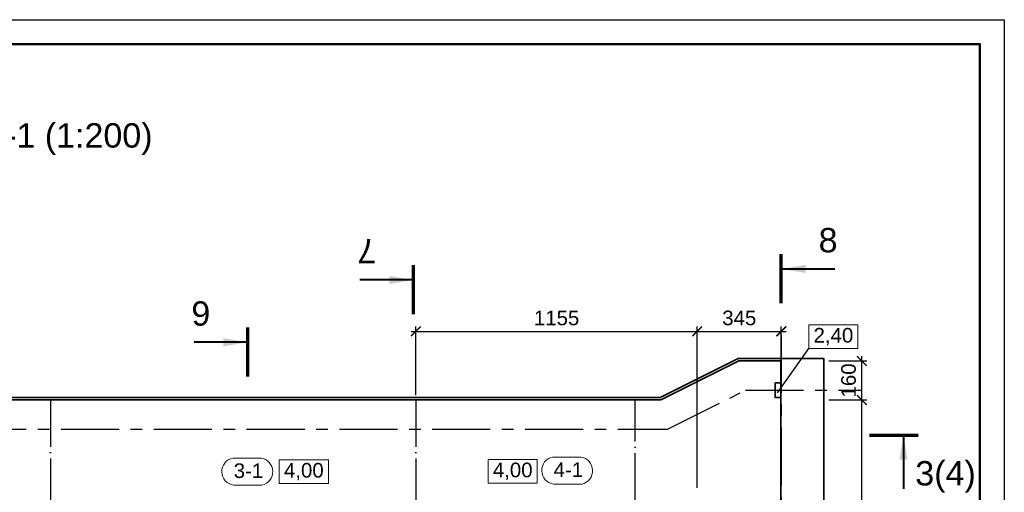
# Model space of a CAD drawing. Header units: millimetres. Extents: x -695122 to 440517, y 417968 to 574899.
# Tile 22 of 39: x -567344 to -526922, y 553684 to 573070. Entities that reach past the tile are written whole.
import ezdxf
from ezdxf.enums import TextEntityAlignment as Align

# ---------------------------------------------------------------- set-up
doc = ezdxf.new("R2010")
doc.units = ezdxf.units.MM
doc.linetypes.add('ACAD_ISO04W100', pattern=[30, 24, -3, 0, -3])
doc.linetypes.add('осевая', pattern=[50.8, 31.75, -6.35, 6.35, -6.35])
for name, color, linetype, lineweight in [('0_Выноски и размеры', 7, 'Continuous', 9), ('Бетон', 7, 'Continuous', 50), ('ГТО_Разрезы. Сечения.Узлы', 255, 'Continuous', 40), ('Отдел_Заглавные надписи', 7, 'Continuous', 30)]:
    doc.layers.add(name, color=color, linetype=linetype, lineweight=lineweight)
for name, color, linetype in [('otmetki', 7, 'Continuous'), ('Оси', 1, 'осевая'), ('Размеры', 7, 'Continuous'), ('штамп(текст)', 7, 'Continuous')]:
    doc.layers.add(name, color=color, linetype=linetype)
doc.styles.add('arial', font='arial.ttf')
doc.styles.get("Standard").update_dxf_attribs({"font": 'arial.ttf'})
doc.styles.add('аrial', font='arial.ttf')
doc.styles.add('Рогун1', font='arial.ttf')
doc.dimstyles.new('100 мм', dxfattribs={"dimscale": 100, "dimtxt": 3.5, "dimasz": 2, "dimexe": 1, "dimexo": 1, "dimgap": 1.2, "dimtad": 1, "dimdec": 0, "dimlfac": 0.1, "dimrnd": 0.0001, "dimtxsty": 'Рогун1', "dimblk": 'ARCHTICK', "dimcen": 2.5, "dimdle": 1, "dimaunit": 1, "dimadec": 1, "dimazin": 0, "dimtfac": 1, "dimtdec": 0, "dimtmove": 1, "dimatfit": 3, "dimldrblk": 'ARCHTICK', "dimfxl": 1, "dimtfill": 1, "dimarcsym": 0})
doc.dimstyles.new('hren115', dxfattribs={"dimtxt": 0.3, "dimasz": 3, "dimexe": 0.18, "dimexo": 0.0625, "dimgap": 0.1, "dimtad": 2, "dimtih": 1, "dimtoh": 1, "dimdec": 4, "dimzin": 0, "dimdsep": 46, "dimtxsty": 'arial', "dimcen": 0, "dimclrt": 256, "dimadec": 0, "dimazin": 0, "dimtfac": 1, "dimtdec": 4, "dimtofl": 0, "dimtmove": 1, "dimatfit": 0, "dimfxl": 1, "dimtolj": 1, "dimtzin": 0, "dimarcsym": 1})

# ---------------------------------------------------------------- blocks, each defined once
blk = doc.blocks.new('_ArchTick')
at = {"color": 0, "linetype": 'ByBlock', "const_width": 0.15}
blk.add_lwpolyline([(-0.5, -0.5), (0.5, 0.5)], dxfattribs=at)
blk = doc.blocks.new('*D193')
at = {"layer": 'Defpoints', "color": 0, "transparency": 16777216}
for p in [(-539527, 560286), (-539527, 558222), (-551077, 557472)]:
    blk.add_point(p, dxfattribs=at)
at = {"layer": 'Размеры', "color": 0, "lineweight": -2, "transparency": 16777216}
for p, q in [((-551277, 560286), (-539327, 560286)), ((-551077, 557672), (-551077, 560486)), ((-539527, 558422), (-539527, 560486))]:
    blk.add_line(p, q, dxfattribs=at)
at = {"layer": 'Размеры', "color": 0, "lineweight": -2, "transparency": 16777216, "xscale": 400, "yscale": 400, "zscale": 400, "rotation": 180}
blk.add_blockref('_ArchTick', (-551077, 560286), dxfattribs=at)
at = {"layer": 'Размеры', "color": 0, "lineweight": -2, "transparency": 16777216, "xscale": 400, "yscale": 400, "zscale": 400}
blk.add_blockref('_ArchTick', (-539527, 560286), dxfattribs=at)
at = {"layer": 'Размеры', "color": 0, "transparency": 16777216, "insert": (-545302, 560832), "char_height": 600, "attachment_point": 5, "style": 'Рогун1'}
blk.add_mtext('1155', dxfattribs=at)
blk = doc.blocks.new('*D194')
at = {"layer": 'Defpoints', "color": 0, "transparency": 16777216}
for p in [(-534327, 559072), (-532768, 559072), (-534327, 557472)]:
    blk.add_point(p, dxfattribs=at)
at = {"layer": 'Размеры', "color": 0, "lineweight": -2, "transparency": 16777216}
for p, q in [((-534127, 559072), (-532568, 559072)), ((-532768, 557272), (-532768, 559272)), ((-534127, 557472), (-532568, 557472))]:
    blk.add_line(p, q, dxfattribs=at)
at = {"layer": 'Размеры', "color": 0, "lineweight": -2, "transparency": 16777216, "xscale": 400, "yscale": 400, "zscale": 400}
for p, rotation in [((-532768, 559072), 90), ((-532768, 557472), 270)]:
    blk.add_blockref('_ArchTick', p, dxfattribs=dict(at, rotation=rotation))
at = {"layer": 'Размеры', "color": 0, "transparency": 16777216, "insert": (-533314, 558272), "char_height": 600, "attachment_point": 5, "rotation": 90, "style": 'Рогун1'}
blk.add_mtext('160', dxfattribs=at)
blk = doc.blocks.new('*D265')
at = {"layer": 'Defpoints', "color": 0, "transparency": 16777216}
for p in [(-536077, 560286), (-539527, 553672), (-536077, 553672)]:
    blk.add_point(p, dxfattribs=at)
at = {"layer": 'Размеры', "color": 0, "lineweight": -2, "transparency": 16777216}
for p, q in [((-539727, 560286), (-535877, 560286)), ((-539527, 553872), (-539527, 560486)), ((-536077, 553872), (-536077, 560486))]:
    blk.add_line(p, q, dxfattribs=at)
at = {"layer": 'Размеры', "color": 0, "lineweight": -2, "transparency": 16777216, "xscale": 400, "yscale": 400, "zscale": 400, "rotation": 180}
blk.add_blockref('_ArchTick', (-539527, 560286), dxfattribs=at)
at = {"layer": 'Размеры', "color": 0, "lineweight": -2, "transparency": 16777216, "xscale": 400, "yscale": 400, "zscale": 400}
blk.add_blockref('_ArchTick', (-536077, 560286), dxfattribs=at)
at = {"layer": 'Размеры', "color": 0, "transparency": 16777216, "insert": (-537802, 560832), "char_height": 600, "attachment_point": 5, "style": 'Рогун1'}
blk.add_mtext('345', dxfattribs=at)
blk = doc.blocks.new('*D164')
at = {"layer": 'Defpoints', "color": 0, "transparency": 16777216}
for p in [(-534327, 557472), (-532768, 557472), (-536077, 543972)]:
    blk.add_point(p, dxfattribs=at)
at = {"layer": 'Размеры', "color": 0, "lineweight": -2, "transparency": 16777216}
for p, q in [((-534127, 557472), (-532568, 557472)), ((-532768, 543772), (-532768, 557672)), ((-535877, 543972), (-532568, 543972))]:
    blk.add_line(p, q, dxfattribs=at)
at = {"layer": 'Размеры', "color": 0, "lineweight": -2, "transparency": 16777216, "xscale": 400, "yscale": 400, "zscale": 400}
for p, rotation in [((-532768, 557472), 90), ((-532768, 543972), 270)]:
    blk.add_blockref('_ArchTick', p, dxfattribs=dict(at, rotation=rotation))
at = {"layer": 'Размеры', "color": 0, "transparency": 16777216, "insert": (-533314, 550722), "char_height": 600, "attachment_point": 5, "rotation": 90, "style": 'Рогун1'}
blk.add_mtext('1350', dxfattribs=at)
blk = doc.blocks.new('*U145')
blk.add_lwpolyline([(5, -5), (-836, -5), (-836, 589), (5, 589)], close=True)
at = {"lineweight": 50}
blk.add_lwpolyline([(0, 0), (-816, 0), (-816, 584), (0, 584)], close=True, dxfattribs=at)
at = {"style": 'arial'}
blk.add_attdef('ФОРМАТ', (-36, -3.63), '', height=2.5, dxfattribs=at)
at = {"layer": 'штамп(текст)', "style": 'arial', "flags": 4}
for tag, height, p in [('Номер', 5, (-60.62, 47.59)), ('Стадия', 3.5, (-42.7, 18.69)), ('Лист', 3.5, (-27.97, 18.69)), ('Листов', 3.5, (-9.45, 18.69)), ('Отдел', 1.8, (-23.21, 1.04)), ('Год', 1.8, (-6.88, 1.05))]:
    blk.add_attdef(tag, text='', height=height, dxfattribs=at).set_placement(p, align=Align.CENTER)
at = {"layer": 'штамп(текст)', "lineweight": 30, "flags": 104}
blk.add_attdef('Объект', text='', height=3.5, dxfattribs=at).set_placement((-60.79, 42), align=Align.TOP_CENTER)
at = {"layer": 'штамп(текст)', "style": 'arial', "flags": 4}
for tag, p in [('Разраб', (-164.12, 26.34)), ('Пров', (-164.12, 21.4)), ('Утвердил1', (-184.87, 11.1)), ('Нач.отд', (-164.12, 10.85)), ('Нк', (-164.12, 6.4)), ('Утвердил', (-184.87, 0.96)), ('ФИО_утв', (-164.12, 1.09))]:
    blk.add_attdef(tag, p, '', height=2.5, dxfattribs=at)
at = {"layer": 'штамп(текст)', "lineweight": 30, "flags": 104}
for tag, p in [('Комплект', (-84.04, 22.95)), ('НазваниеЛиста', (-84.91, 8.24))]:
    blk.add_attdef(tag, text='', height=3.5, dxfattribs=at).set_placement(p, align=Align.MIDDLE_CENTER)
blk = doc.blocks.new('*U66')
at = {"color": 7, "lineweight": 70, "ltscale": 100}
blk.add_line((338.76, 0), (348.76, 0), dxfattribs=at)
at = {"color": 0, "ltscale": 100, "style": 'аrial', "flags": 8}
blk.add_attdef('M', text='', height=5, dxfattribs=at).set_placement((351.66, -8.69), align=Align.MIDDLE)
at = {"ltscale": 100, "style": 'аrial', "flags": 8}
blk.add_attdef('M1', text='', height=5, dxfattribs=at).set_placement((359.88, -8.67), align=Align.MIDDLE)
blk.add_attdef('W', text='', height=5, dxfattribs=at).set_placement((-24.29, -12.65), align=Align.BOTTOM_RIGHT)
at = {"color": 7, "ltscale": 100}
blk.add_leader([(345.76, 0), (345.76, -11)], dimstyle='hren115', override={"dimasz": 5, "dimgap": 0.1, "dimtad": 0, "dimfxl": 1.25, "dimtfillclr": 256}, dxfattribs=at)
blk = doc.blocks.new('*U5')
at = {"color": 7, "lineweight": 70, "ltscale": 100}
for p, q in [((0, -89.79), (0, -99.79)), ((0, -287.34), (0, -297.34))]:
    blk.add_line(p, q, dxfattribs=at)
at = {"ltscale": 100, "style": 'аrial', "flags": 8}
for tag, height, p in [('W', 5, (9.6, -86.89)), ('W1', 3.5, (16.84, -124.24)), ('M', 5, (9.6, -300.24))]:
    blk.add_attdef(tag, text='', height=height, dxfattribs=at).set_placement(p, align=Align.MIDDLE)
at = {"color": 7, "ltscale": 100}
for points in [[(0, -92.79), (11, -92.79)], [(0, -294.34), (11, -294.34)]]:
    blk.add_leader(points, dimstyle='hren115', override={"dimasz": 5, "dimgap": 0.1, "dimtad": 0, "dimfxl": 1.25, "dimtfillclr": 256}, dxfattribs=at)
blk = doc.blocks.new('*U75')
at = {"color": 7, "lineweight": 70, "ltscale": 100}
for p, q in [((0, -116.69), (0, -126.69)), ((0, -329.11), (0, -339.11))]:
    blk.add_line(p, q, dxfattribs=at)
at = {"ltscale": 100, "style": 'аrial', "flags": 8}
for tag, height, p in [('W', 5, (9.6, -113.79)), ('W1', 3.5, (16.84, -151.14)), ('M', 5, (9.6, -342.01))]:
    blk.add_attdef(tag, text='', height=height, dxfattribs=at).set_placement(p, align=Align.MIDDLE)
at = {"color": 7, "ltscale": 100}
for points in [[(0, -119.69), (11, -119.69)], [(0, -336.11), (11, -336.11)]]:
    blk.add_leader(points, dimstyle='hren115', override={"dimasz": 5, "dimgap": 0.1, "dimtad": 0, "dimfxl": 1.25, "dimtfillclr": 256}, dxfattribs=at)
blk = doc.blocks.new('*U123')
at = {"color": 7, "lineweight": 70, "ltscale": 100}
for p, q in [((0, -116.69), (0, -126.69)), ((0, -326.85), (0, -336.85))]:
    blk.add_line(p, q, dxfattribs=at)
at = {"ltscale": 100, "style": 'аrial', "flags": 8}
for tag, height, p in [('W', 5, (9.6, -113.79)), ('W1', 3.5, (16.84, -151.14)), ('M', 5, (9.6, -339.75))]:
    blk.add_attdef(tag, text='', height=height, dxfattribs=at).set_placement(p, align=Align.MIDDLE)
at = {"color": 7, "ltscale": 100}
for points in [[(0, -119.69), (11, -119.69)], [(0, -333.85), (11, -333.85)]]:
    blk.add_leader(points, dimstyle='hren115', override={"dimasz": 5, "dimgap": 0.1, "dimtad": 0, "dimfxl": 1.25, "dimtfillclr": 256}, dxfattribs=at)

msp = doc.modelspace()

# ---------------------------------------------------------------- linework, layer by layer
msp.add_lwpolyline([(-536229.8993951, 557758.905482), (-534945.8721905, 559580.7589319)])
at = {"color": 4, "linetype": 'ACAD_ISO04W100', "ltscale": 80}
for points in [[(-566076.5427923, 557472.2031713), (-566076.5427923, 552172.2026676)], [(-551076.5429586, 557472.2036754), (-551076.5429586, 552172.2026676)], [(-542076.5429592, 553372.2026676), (-542076.5429592, 557472.2026662)]]:
    msp.add_lwpolyline(points, dxfattribs=at)
at = {"color": 4, "lineweight": 20}
for points in [[(-558598.7281277, 555087.9251294), (-557436.1921952, 555087.9251294, -0.8257768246), (-557397.9962628, 553976.2073754), (-558560.5321958, 553976.2073754, -0.8409861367)], [(-545464.3982426, 555131.5918286), (-544301.8623101, 555131.5918286, -0.8257768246), (-544263.6663777, 554019.8740746), (-545426.2023107, 554019.8740746, -0.8409861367)]]:
    msp.add_lwpolyline(points, format="xyb", close=True, dxfattribs=at)
at = {"layer": '0_Выноски и размеры', "ltscale": 100}
for points in [[(-534945.8721905, 559580.7589319), (-532928.2594007, 559580.7589319), (-532928.2594007, 560559.722283), (-534945.8721905, 560559.722283)], [(-556687.8142493, 554042.6735985), (-554670.2014595, 554042.6735985), (-554670.2014595, 555021.6369496), (-556687.8142493, 555021.6369496)], [(-548113.1269859, 554055.0600809), (-546095.5141961, 554055.0600809), (-546095.5141961, 555034.023432), (-548113.1269859, 555034.023432)]]:
    msp.add_lwpolyline(points, close=True, dxfattribs=at)
at = {"layer": 'Бетон', "color": 3, "lineweight": 35, "ltscale": 10}
for points in [[(-596926.5418321, 557572.2026676), (-541050.148629, 557572.2026676), (-537850.148629, 559172.2026677), (-534757.4378362, 559172.2026677)], [(-536091.5418321, 559172.2026677), (-534326.5418321, 559172.2026677), (-534326.5418321, 530472.2026676), (-536091.5418321, 530472.2026676)]]:
    msp.add_lwpolyline(points, dxfattribs=at)
at = {"layer": 'Бетон', "color": 2, "lineweight": 35, "ltscale": 10}
msp.add_lwpolyline([(-536091.5418321, 557472.2026676), (-536091.5418321, 559072.2026676), (-537826.5418319, 559072.2026676), (-541026.5418319, 557472.2026662), (-596926.5418321, 557472.2026676), (-596926.5418321, 530472.2026676), (-536091.5418321, 530472.2026676)], close=True, dxfattribs=at)
msp.add_lwpolyline([(-536091.5418327, 557572.2026676), (-536326.5418327, 557572.2026691), (-536326.5418327, 558172.2026691), (-536091.5418327, 558172.2026676)], dxfattribs=at)
at = {"layer": 'Оси', "linetype": 'осевая', "ltscale": 75}
for points in [[(-536076.5418321, 560149.6020965), (-536076.5418321, 524021.4433283)], [(-603745.9550774, 556272.2026662), (-540743.2602586, 556272.2026662), (-537543.2602586, 557872.2026676), (-532816.7226459, 557872.2026676)]]:
    msp.add_lwpolyline(points, dxfattribs=at)

# ---------------------------------------------------------------- block references
at = {"lineweight": -3, "xscale": 200, "yscale": 200, "zscale": 200}
msp.add_blockref('*U145', (-527921.5689022, 455270.221151), dxfattribs=at)
at = {"layer": 'ГТО_Разрезы. Сечения.Узлы'}
ref = msp.add_blockref('*U75', (-536076.5418321, 495624.9827585), dxfattribs=dict(at, xscale=-200, yscale=200, zscale=200, rotation=180))
ref.add_attrib('W', '8 (5)', dxfattribs={"layer": '0', "ltscale": 100, "height": 1000, "style": 'аrial', "flags": 8}).set_placement((-534156.5418321, 518383.2468493), align=Align.MIDDLE)
ref.add_attrib('M', '8', dxfattribs={"layer": '0', "ltscale": 100, "height": 1000, "style": 'аrial', "flags": 8}).set_placement((-534156.5418321, 564027.3070986), align=Align.MIDDLE)
ref = msp.add_blockref('*U123', (-551173.1345462, 495624.9827585), dxfattribs=dict(at, xscale=200, yscale=200, zscale=200, rotation=180))
ref.add_attrib('W', '7 (5)', dxfattribs={"layer": '0', "ltscale": 100, "height": 1000, "rotation": 180, "style": 'аrial', "flags": 8}).set_placement((-553093.1345462, 518383.2468493), align=Align.MIDDLE)
ref.add_attrib('M', '7', dxfattribs={"layer": '0', "ltscale": 100, "height": 1000, "rotation": 180, "style": 'аrial', "flags": 8}).set_placement((-553093.1345462, 563575.4247422), align=Align.MIDDLE)
ref = msp.add_blockref('*U5', (-557983.8234568, 500971.1385535), dxfattribs=dict(at, xscale=200, yscale=200, zscale=200, rotation=180))
ref.add_attrib('W', '6 (4)', dxfattribs={"layer": '0', "ltscale": 100, "height": 1000, "rotation": 180, "style": 'аrial', "flags": 8}).set_placement((-559903.8234568, 518348.8866177), align=Align.MIDDLE)
ref.add_attrib('M', '6', dxfattribs={"layer": '0', "ltscale": 100, "height": 1000, "rotation": 180, "style": 'аrial', "flags": 8}).set_placement((-559903.8234568, 561018.4129159), align=Align.MIDDLE)
at = {"layer": 'ГТО_Разрезы. Сечения.Узлы', "xscale": 200, "yscale": 200, "zscale": 200}
msp.add_blockref('*U66', (-600211.5189941, 556020.5975556), dxfattribs=at)

# ---------------------------------------------------------------- texts
at = {"ltscale": 100, "insert": (-530576.5589963, 554963.0905966), "char_height": 1000, "width": 2377.561157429, "attachment_point": 1, "style": 'arial'}
msp.add_mtext('\\pxql;3(4)', dxfattribs=at)
at = {"color": 4, "lineweight": 0, "char_height": 600, "width": 2500.98227111, "attachment_point": 5, "rotation": 0.0000000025, "style": 'arial'}
for s, insert in [('3{\\fArial|b0|i0|c238|p34;-}1', (-557951.9570625, 554565.8450302, 5016520.3999996)), ('4{\\fArial|b0|i0|c238|p34;-}1', (-544817.6271774, 554609.5117294, 5016520.3999996))]:
    msp.add_mtext(s, dxfattribs=dict(at, insert=insert))
at = {"layer": 'otmetki', "char_height": 600, "width": 2017.61278979, "attachment_point": 5, "style": 'arial'}
for s, insert in [('2,40', (-533937.0657956, 560070.2406075)), ('4,00', (-555679.0078544, 554532.155274)), ('4,00', (-547104.320591, 554544.5417565))]:
    msp.add_mtext(s, dxfattribs=dict(at, insert=insert))
at = {"layer": 'Отдел_Заглавные надписи', "insert": (-567376.1921056, 568173.2299789), "char_height": 1000, "width": 25122.503677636, "attachment_point": 5, "style": 'arial'}
msp.add_mtext(' План 1-1 (1:200)', dxfattribs=at)

# ---------------------------------------------------------------- dimensions: what is measured, and where the dimension line sits
at = {"layer": 'Размеры'}
for base, p1, p2, picture, middle in [((-539526.5418318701, 560285.7602816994), (-551076.5419585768, 557472.2026664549), (-539526.5418318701, 558222.2026668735), '*D193', (-545301.5418952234, 560832.1040743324)), ((-536076.5418321, 560285.7602817), (-539526.5418319, 553672.2026676), (-536076.5418321, 553672.2026676), '*D265', (-537801.541832, 560832.3087128))]:
    dim = msp.add_linear_dim(base=base, p1=p1, p2=p2, dimstyle='100 мм', override={"dimscale": 200, "dimtxt": 3, "dimdec": 6, "dimtfill": 0}, dxfattribs=at)
    dim.commit()
    dim.dimension.update_dxf_attribs({"geometry": picture, "text_midpoint": middle})
dim = msp.add_linear_dim(base=(-532767.9353316, 559072.2026676), p1=(-534326.5418321, 557472.2026676), p2=(-534326.5418321, 559072.2026676), angle=90, dimstyle='100 мм', override={"dimscale": 200, "dimtxt": 3, "dimdec": 6, "dimtfill": 0}, dxfattribs=at)
dim.commit()
dim.dimension.update_dxf_attribs({"geometry": '*D194', "text_midpoint": (-532767.9353316, 558272.2026676), "dimtype": 160})
dim = msp.add_linear_dim(base=(-532767.9353316, 557472.2026662), p1=(-536076.5418321, 543972.2026676), p2=(-534326.5418321, 557472.2026662), angle=90, dimstyle='100 мм', override={"dimscale": 200, "dimtxt": 3, "dimdec": 1, "dimtfill": 0}, dxfattribs=at)
dim.commit()
dim.dimension.update_dxf_attribs({"geometry": '*D164', "text_midpoint": (-533314.4837627, 550722.2026669)})

doc.saveas('drawing.dxf')
